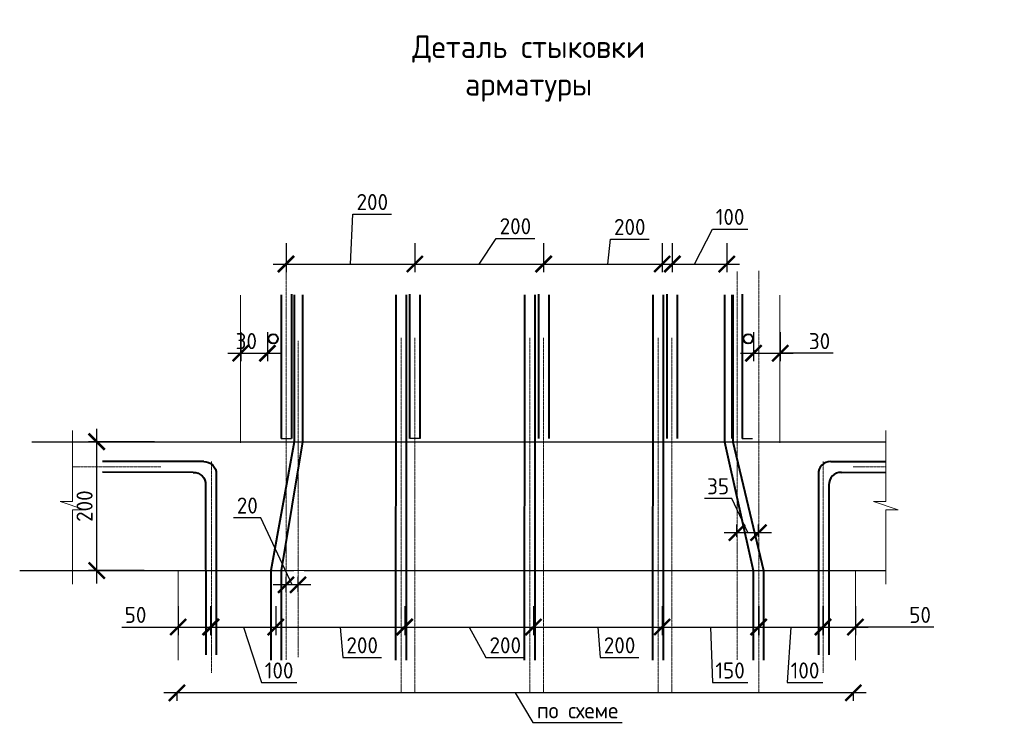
# Model space of a CAD drawing. Header units: millimetres. Extents: x 263826 to 1718326, y -423071 to 70137.
# Tile 13 of 256: x 373393 to 388667, y -232149 to -221058. Entities that reach past the tile are written whole.
import ezdxf

# ---------------------------------------------------------------- set-up
doc = ezdxf.new("R2010")
doc.units = ezdxf.units.MM
doc.linetypes.add('CENTER2', pattern=[28.575, 19.05, -3.175, 3.175, -3.175])
doc.layers.add('РАЗМЕРЫ', color=1, linetype='Continuous', lineweight=9)
doc.styles.add('GOST-2.304_Type-B', font='GOST_Common.ttf')
doc.dimstyles.new('СПДС', dxfattribs={"dimscale": 100, "dimtxt": 2.5, "dimasz": 2.5, "dimexe": 1.25, "dimexo": 0, "dimtad": 1, "dimdec": 0, "dimtxsty": 'GOST-2.304_Type-B', "dimblk": 'ARCHTICK', "dimcen": 2.5, "dimdle": 2, "dimadec": 0, "dimazin": 2, "dimtfac": 0.75, "dimtdec": 0, "dimtmove": 1, "dimatfit": 3, "dimfxl": 1, "dimtolj": 1, "dimarcsym": 1})

# ---------------------------------------------------------------- blocks, each defined once
blk = doc.blocks.new('_ArchTick')
at = {"color": 0, "linetype": 'ByBlock', "const_width": 0.15}
blk.add_lwpolyline([(-0.5, -0.5), (0.5, 0.5)], dxfattribs=at)
blk = doc.blocks.new('*D3416')
at = {"layer": 'DEFPOINTS', "color": 0, "lineweight": 0, "transparency": 16777216}
for p in [(374587, -227608), (375482, -227608, -3100), (375323, -229608, -3100)]:
    blk.add_point(p, dxfattribs=at)
at = {"layer": 'РАЗМЕРЫ', "color": 0, "lineweight": -2, "transparency": 16777216}
for p, q in [((374587, -229808), (374587, -227408)), ((375482, -227608), (374462, -227608)), ((375323, -229608), (374462, -229608))]:
    blk.add_line(p, q, dxfattribs=at)
at = {"layer": 'РАЗМЕРЫ', "color": 0, "lineweight": -2, "transparency": 16777216, "xscale": 250, "yscale": 250, "zscale": 250}
for p, rotation in [((374587, -227608), 90), ((374587, -229608), 270)]:
    blk.add_blockref('_ArchTick', p, dxfattribs=dict(at, rotation=rotation))
at = {"layer": 'РАЗМЕРЫ', "color": 0, "lineweight": 0, "transparency": 16777216, "insert": (374399, -228608), "char_height": 250, "attachment_point": 5, "rotation": 90, "style": 'GOST-2.304_Type-B'}
blk.add_mtext('\\A1;200', dxfattribs=at)
blk = doc.blocks.new('*D3417')
at = {"layer": 'DEFPOINTS', "color": 0, "lineweight": 0, "transparency": 16777216}
for p in [(376821, -225910, -3100), (377236, -225910, -3100), (377236, -226235)]:
    blk.add_point(p, dxfattribs=at)
at = {"layer": 'РАЗМЕРЫ', "color": 0, "lineweight": -2, "transparency": 16777216}
for p, q in [((376821, -225910), (376821, -226360)), ((377236, -225910), (377236, -226360)), ((376621, -226235), (377436, -226235))]:
    blk.add_line(p, q, dxfattribs=at)
at = {"layer": 'РАЗМЕРЫ', "color": 0, "lineweight": -2, "transparency": 16777216, "xscale": 250, "yscale": 250, "zscale": 250, "rotation": 180}
blk.add_blockref('_ArchTick', (376821, -226235), dxfattribs=at)
at = {"layer": 'РАЗМЕРЫ', "color": 0, "lineweight": -2, "transparency": 16777216, "xscale": 250, "yscale": 250, "zscale": 250}
blk.add_blockref('_ArchTick', (377236, -226235), dxfattribs=at)
at = {"layer": 'РАЗМЕРЫ', "color": 0, "lineweight": 0, "transparency": 16777216, "insert": (376908, -226047), "char_height": 250, "attachment_point": 5, "style": 'GOST-2.304_Type-B'}
blk.add_mtext('\\A1;30', dxfattribs=at)
blk = doc.blocks.new('*D3414')
at = {"layer": 'DEFPOINTS', "color": 0, "lineweight": 0, "transparency": 16777216}
for p in [(375852, -230159, -3100), (376352, -230159, -6200), (376352, -230484)]:
    blk.add_point(p, dxfattribs=at)
at = {"layer": 'РАЗМЕРЫ', "color": 0, "lineweight": -2, "transparency": 16777216}
for p, q in [((375852, -230159), (375852, -230609)), ((376352, -230159), (376352, -230609)), ((374977, -230484), (375852, -230484)), ((375652, -230484), (376552, -230484))]:
    blk.add_line(p, q, dxfattribs=at)
at = {"layer": 'РАЗМЕРЫ', "color": 0, "lineweight": -2, "transparency": 16777216, "xscale": 250, "yscale": 250, "zscale": 250, "rotation": 180}
blk.add_blockref('_ArchTick', (375852, -230484), dxfattribs=at)
at = {"layer": 'РАЗМЕРЫ', "color": 0, "lineweight": -2, "transparency": 16777216, "xscale": 250, "yscale": 250, "zscale": 250}
blk.add_blockref('_ArchTick', (376352, -230484), dxfattribs=at)
at = {"layer": 'РАЗМЕРЫ', "color": 0, "lineweight": 0, "transparency": 16777216, "insert": (375190, -230296), "char_height": 250, "attachment_point": 5, "style": 'GOST-2.304_Type-B'}
blk.add_mtext('\\A1;50', dxfattribs=at)
blk = doc.blocks.new('*D3415')
at = {"layer": 'DEFPOINTS', "color": 0, "lineweight": 0, "transparency": 16777216}
for p in [(375831, -231506), (375831, -231506), (386325, -231506)]:
    blk.add_point(p, dxfattribs=at)
at = {"layer": 'РАЗМЕРЫ', "color": 0, "lineweight": -2, "transparency": 16777216}
for p, q in [((386525, -231506), (375631, -231506)), ((375831, -231506), (375831, -231631)), ((381078, -231506), (381354, -231964)), ((386325, -231506), (386325, -231631)), ((381354, -231964), (382739, -231964))]:
    blk.add_line(p, q, dxfattribs=at)
at = {"layer": 'РАЗМЕРЫ', "color": 0, "lineweight": -2, "transparency": 16777216, "xscale": 250, "yscale": 250, "zscale": 250, "rotation": 180}
blk.add_blockref('_ArchTick', (375831, -231506), dxfattribs=at)
at = {"layer": 'РАЗМЕРЫ', "color": 0, "lineweight": -2, "transparency": 16777216, "xscale": 250, "yscale": 250, "zscale": 250}
blk.add_blockref('_ArchTick', (386325, -231506), dxfattribs=at)
at = {"layer": 'РАЗМЕРЫ', "color": 0, "lineweight": 0, "transparency": 16777216, "insert": (382046, -231777), "char_height": 250, "attachment_point": 5, "style": 'GOST-2.304_Type-B'}
blk.add_mtext('\\A1;по схеме', dxfattribs=at)
blk = doc.blocks.new('*D3422')
at = {"layer": 'DEFPOINTS', "color": 0, "lineweight": 0, "transparency": 16777216}
for p in [(379365, -230159, -3100), (381363, -230159, -6200), (381363, -230484)]:
    blk.add_point(p, dxfattribs=at)
at = {"layer": 'РАЗМЕРЫ', "color": 0, "lineweight": -2, "transparency": 16777216}
for p, q in [((379365, -230159), (379365, -230609)), ((381363, -230159), (381363, -230609)), ((379165, -230484), (381563, -230484)), ((380364, -230484), (380626, -230955)), ((380626, -230955), (381226, -230955))]:
    blk.add_line(p, q, dxfattribs=at)
at = {"layer": 'РАЗМЕРЫ', "color": 0, "lineweight": -2, "transparency": 16777216, "xscale": 250, "yscale": 250, "zscale": 250, "rotation": 180}
blk.add_blockref('_ArchTick', (379365, -230484), dxfattribs=at)
at = {"layer": 'РАЗМЕРЫ', "color": 0, "lineweight": -2, "transparency": 16777216, "xscale": 250, "yscale": 250, "zscale": 250}
blk.add_blockref('_ArchTick', (381363, -230484), dxfattribs=at)
at = {"layer": 'РАЗМЕРЫ', "color": 0, "lineweight": 0, "transparency": 16777216, "insert": (380926, -230768), "char_height": 250, "attachment_point": 5, "style": 'GOST-2.304_Type-B'}
blk.add_mtext('\\A1;200', dxfattribs=at)
blk = doc.blocks.new('*D3423')
at = {"layer": 'DEFPOINTS', "color": 0, "lineweight": 0, "transparency": 16777216}
for p in [(381362, -230159, -3100), (383360, -230159, -6200), (383360, -230484)]:
    blk.add_point(p, dxfattribs=at)
at = {"layer": 'РАЗМЕРЫ', "color": 0, "lineweight": -2, "transparency": 16777216}
for p, q in [((381362, -230159), (381362, -230609)), ((383360, -230159), (383360, -230609)), ((381162, -230484), (383560, -230484)), ((382361, -230484), (382399, -230955)), ((382399, -230955), (382999, -230955))]:
    blk.add_line(p, q, dxfattribs=at)
at = {"layer": 'РАЗМЕРЫ', "color": 0, "lineweight": -2, "transparency": 16777216, "xscale": 250, "yscale": 250, "zscale": 250, "rotation": 180}
blk.add_blockref('_ArchTick', (381362, -230484), dxfattribs=at)
at = {"layer": 'РАЗМЕРЫ', "color": 0, "lineweight": -2, "transparency": 16777216, "xscale": 250, "yscale": 250, "zscale": 250}
blk.add_blockref('_ArchTick', (383360, -230484), dxfattribs=at)
at = {"layer": 'РАЗМЕРЫ', "color": 0, "lineweight": 0, "transparency": 16777216, "insert": (382699, -230768), "char_height": 250, "attachment_point": 5, "style": 'GOST-2.304_Type-B'}
blk.add_mtext('\\A1;200', dxfattribs=at)
blk = doc.blocks.new('*D3424')
at = {"layer": 'DEFPOINTS', "color": 0, "lineweight": 0, "transparency": 16777216}
for p in [(383359, -230159, -3100), (384859, -230159, -6200), (384859, -230484)]:
    blk.add_point(p, dxfattribs=at)
at = {"layer": 'РАЗМЕРЫ', "color": 0, "lineweight": -2, "transparency": 16777216}
for p, q in [((383359, -230159), (383359, -230609)), ((384859, -230159), (384859, -230609)), ((383159, -230484), (385059, -230484)), ((384109, -230484), (384138, -231346)), ((384138, -231346), (384688, -231346))]:
    blk.add_line(p, q, dxfattribs=at)
at = {"layer": 'РАЗМЕРЫ', "color": 0, "lineweight": -2, "transparency": 16777216, "xscale": 250, "yscale": 250, "zscale": 250, "rotation": 180}
blk.add_blockref('_ArchTick', (383359, -230484), dxfattribs=at)
at = {"layer": 'РАЗМЕРЫ', "color": 0, "lineweight": -2, "transparency": 16777216, "xscale": 250, "yscale": 250, "zscale": 250}
blk.add_blockref('_ArchTick', (384859, -230484), dxfattribs=at)
at = {"layer": 'РАЗМЕРЫ', "color": 0, "lineweight": 0, "transparency": 16777216, "insert": (384413, -231159), "char_height": 250, "attachment_point": 5, "style": 'GOST-2.304_Type-B'}
blk.add_mtext('\\A1;150', dxfattribs=at)
blk = doc.blocks.new('*D3437')
at = {"layer": 'DEFPOINTS', "color": 0, "lineweight": 0, "transparency": 16777216}
for p in [(377367, -230159, -3100), (379365, -230159, -6200), (379365, -230484)]:
    blk.add_point(p, dxfattribs=at)
at = {"layer": 'РАЗМЕРЫ', "color": 0, "lineweight": -2, "transparency": 16777216}
for p, q in [((377367, -230159), (377367, -230609)), ((379365, -230159), (379365, -230609)), ((377167, -230484), (379565, -230484)), ((378366, -230484), (378406, -230955)), ((378406, -230955), (379006, -230955))]:
    blk.add_line(p, q, dxfattribs=at)
at = {"layer": 'РАЗМЕРЫ', "color": 0, "lineweight": -2, "transparency": 16777216, "xscale": 250, "yscale": 250, "zscale": 250, "rotation": 180}
blk.add_blockref('_ArchTick', (377367, -230484), dxfattribs=at)
at = {"layer": 'РАЗМЕРЫ', "color": 0, "lineweight": -2, "transparency": 16777216, "xscale": 250, "yscale": 250, "zscale": 250}
blk.add_blockref('_ArchTick', (379365, -230484), dxfattribs=at)
at = {"layer": 'РАЗМЕРЫ', "color": 0, "lineweight": 0, "transparency": 16777216, "insert": (378706, -230768), "char_height": 250, "attachment_point": 5, "style": 'GOST-2.304_Type-B'}
blk.add_mtext('\\A1;200', dxfattribs=at)
blk = doc.blocks.new('*D3440')
at = {"layer": 'DEFPOINTS', "color": 0, "lineweight": 0, "transparency": 16777216}
for p in [(376363, -230159, -3100), (377365, -230159, -6200), (377365, -230484)]:
    blk.add_point(p, dxfattribs=at)
at = {"layer": 'РАЗМЕРЫ', "color": 0, "lineweight": -2, "transparency": 16777216}
for p, q in [((376363, -230159), (376363, -230609)), ((377365, -230159), (377365, -230609)), ((376163, -230484), (377565, -230484)), ((376864, -230484), (377142, -231346)), ((377142, -231346), (377692, -231346))]:
    blk.add_line(p, q, dxfattribs=at)
at = {"layer": 'РАЗМЕРЫ', "color": 0, "lineweight": -2, "transparency": 16777216, "xscale": 250, "yscale": 250, "zscale": 250, "rotation": 180}
blk.add_blockref('_ArchTick', (376363, -230484), dxfattribs=at)
at = {"layer": 'РАЗМЕРЫ', "color": 0, "lineweight": -2, "transparency": 16777216, "xscale": 250, "yscale": 250, "zscale": 250}
blk.add_blockref('_ArchTick', (377365, -230484), dxfattribs=at)
at = {"layer": 'РАЗМЕРЫ', "color": 0, "lineweight": 0, "transparency": 16777216, "insert": (377417, -231159), "char_height": 250, "attachment_point": 5, "style": 'GOST-2.304_Type-B'}
blk.add_mtext('\\A1;100', dxfattribs=at)
blk = doc.blocks.new('*D3441')
at = {"layer": 'DEFPOINTS', "color": 0, "lineweight": 0, "transparency": 16777216}
for p in [(377524, -229830), (377524, -229941), (377711, -229941)]:
    blk.add_point(p, dxfattribs=at)
at = {"layer": 'РАЗМЕРЫ', "color": 0, "lineweight": -2, "transparency": 16777216}
for p, q in [((377136, -228787), (376711, -228787)), ((377617, -229830), (377136, -228787)), ((377524, -229941), (377524, -229705)), ((377711, -229941), (377711, -229705)), ((377911, -229830), (377324, -229830))]:
    blk.add_line(p, q, dxfattribs=at)
at = {"layer": 'РАЗМЕРЫ', "color": 0, "lineweight": -2, "transparency": 16777216, "xscale": 250, "yscale": 250, "zscale": 250, "rotation": 180}
blk.add_blockref('_ArchTick', (377524, -229830), dxfattribs=at)
at = {"layer": 'РАЗМЕРЫ', "color": 0, "lineweight": -2, "transparency": 16777216, "xscale": 250, "yscale": 250, "zscale": 250}
blk.add_blockref('_ArchTick', (377711, -229830), dxfattribs=at)
at = {"layer": 'РАЗМЕРЫ', "color": 0, "lineweight": 0, "transparency": 16777216, "insert": (376924, -228599), "char_height": 250, "attachment_point": 5, "style": 'GOST-2.304_Type-B'}
blk.add_mtext('\\A1;20', dxfattribs=at)
blk = doc.blocks.new('*D3450')
at = {"layer": 'DEFPOINTS', "color": 0, "lineweight": 0, "transparency": 16777216}
for p in [(379522, -224525, -3100), (381521, -224525, -6200), (381521, -224850)]:
    blk.add_point(p, dxfattribs=at)
at = {"layer": 'РАЗМЕРЫ', "color": 0, "lineweight": -2, "transparency": 16777216}
for p, q in [((379522, -224525), (379522, -224975)), ((380522, -224850), (380783, -224452)), ((380783, -224452), (381383, -224452)), ((381521, -224525), (381521, -224975)), ((379322, -224850), (381721, -224850))]:
    blk.add_line(p, q, dxfattribs=at)
at = {"layer": 'РАЗМЕРЫ', "color": 0, "lineweight": -2, "transparency": 16777216, "xscale": 250, "yscale": 250, "zscale": 250, "rotation": 180}
blk.add_blockref('_ArchTick', (379522, -224850), dxfattribs=at)
at = {"layer": 'РАЗМЕРЫ', "color": 0, "lineweight": -2, "transparency": 16777216, "xscale": 250, "yscale": 250, "zscale": 250}
blk.add_blockref('_ArchTick', (381521, -224850), dxfattribs=at)
at = {"layer": 'РАЗМЕРЫ', "color": 0, "lineweight": 0, "transparency": 16777216, "insert": (381083, -224264), "char_height": 250, "attachment_point": 5, "style": 'GOST-2.304_Type-B'}
blk.add_mtext('\\A1;200', dxfattribs=at)
blk = doc.blocks.new('*D3448')
at = {"layer": 'DEFPOINTS', "color": 0, "lineweight": 0, "transparency": 16777216}
for p in [(381519, -224525, -3100), (383517, -224525, -6200), (383517, -224850)]:
    blk.add_point(p, dxfattribs=at)
at = {"layer": 'РАЗМЕРЫ', "color": 0, "lineweight": -2, "transparency": 16777216}
for p, q in [((381519, -224525), (381519, -224975)), ((382518, -224850), (382557, -224463)), ((382557, -224463), (383157, -224463)), ((383517, -224525), (383517, -224975)), ((381319, -224850), (383717, -224850))]:
    blk.add_line(p, q, dxfattribs=at)
at = {"layer": 'РАЗМЕРЫ', "color": 0, "lineweight": -2, "transparency": 16777216, "xscale": 250, "yscale": 250, "zscale": 250, "rotation": 180}
blk.add_blockref('_ArchTick', (381519, -224850), dxfattribs=at)
at = {"layer": 'РАЗМЕРЫ', "color": 0, "lineweight": -2, "transparency": 16777216, "xscale": 250, "yscale": 250, "zscale": 250}
blk.add_blockref('_ArchTick', (383517, -224850), dxfattribs=at)
at = {"layer": 'РАЗМЕРЫ', "color": 0, "lineweight": 0, "transparency": 16777216, "insert": (382857, -224275), "char_height": 250, "attachment_point": 5, "style": 'GOST-2.304_Type-B'}
blk.add_mtext('\\A1;200', dxfattribs=at)
blk = doc.blocks.new('*D3449')
at = {"layer": 'DEFPOINTS', "color": 0, "lineweight": 0, "transparency": 16777216}
for p in [(383359, -224525, -3100), (384361, -224525, -6200), (384361, -224850)]:
    blk.add_point(p, dxfattribs=at)
at = {"layer": 'РАЗМЕРЫ', "color": 0, "lineweight": -2, "transparency": 16777216}
for p, q in [((383860, -224850), (384138, -224307)), ((384138, -224307), (384688, -224307)), ((383359, -224525), (383359, -224975)), ((384361, -224525), (384361, -224975)), ((383159, -224850), (384561, -224850))]:
    blk.add_line(p, q, dxfattribs=at)
at = {"layer": 'РАЗМЕРЫ', "color": 0, "lineweight": -2, "transparency": 16777216, "xscale": 250, "yscale": 250, "zscale": 250, "rotation": 180}
blk.add_blockref('_ArchTick', (383359, -224850), dxfattribs=at)
at = {"layer": 'РАЗМЕРЫ', "color": 0, "lineweight": -2, "transparency": 16777216, "xscale": 250, "yscale": 250, "zscale": 250}
blk.add_blockref('_ArchTick', (384361, -224850), dxfattribs=at)
at = {"layer": 'РАЗМЕРЫ', "color": 0, "lineweight": 0, "transparency": 16777216, "insert": (384413, -224119), "char_height": 250, "attachment_point": 5, "style": 'GOST-2.304_Type-B'}
blk.add_mtext('\\A1;100', dxfattribs=at)
blk = doc.blocks.new('*D3451')
at = {"layer": 'DEFPOINTS', "color": 0, "lineweight": 0, "transparency": 16777216}
for p in [(377524, -224525, -3100), (379522, -224525, -6200), (379522, -224850)]:
    blk.add_point(p, dxfattribs=at)
at = {"layer": 'РАЗМЕРЫ', "color": 0, "lineweight": -2, "transparency": 16777216}
for p, q in [((378523, -224850), (378563, -224075)), ((378563, -224075), (379163, -224075)), ((377524, -224525), (377524, -224975)), ((379522, -224525), (379522, -224975)), ((377324, -224850), (379722, -224850))]:
    blk.add_line(p, q, dxfattribs=at)
at = {"layer": 'РАЗМЕРЫ', "color": 0, "lineweight": -2, "transparency": 16777216, "xscale": 250, "yscale": 250, "zscale": 250, "rotation": 180}
blk.add_blockref('_ArchTick', (377524, -224850), dxfattribs=at)
at = {"layer": 'РАЗМЕРЫ', "color": 0, "lineweight": -2, "transparency": 16777216, "xscale": 250, "yscale": 250, "zscale": 250}
blk.add_blockref('_ArchTick', (379522, -224850), dxfattribs=at)
at = {"layer": 'РАЗМЕРЫ', "color": 0, "lineweight": 0, "transparency": 16777216, "insert": (378863, -223888), "char_height": 250, "attachment_point": 5, "style": 'GOST-2.304_Type-B'}
blk.add_mtext('\\A1;200', dxfattribs=at)
blk = doc.blocks.new('*D3458')
at = {"layer": 'DEFPOINTS', "color": 0, "lineweight": 0, "transparency": 16777216}
for p in [(384776, -225910, -3100), (385191, -225910, -3100), (385191, -226235)]:
    blk.add_point(p, dxfattribs=at)
at = {"layer": 'РАЗМЕРЫ', "color": 0, "lineweight": -2, "transparency": 16777216}
for p, q in [((384776, -225910), (384776, -226360)), ((385191, -225910), (385191, -226360)), ((384576, -226235), (385391, -226235)), ((386014, -226235), (385191, -226235))]:
    blk.add_line(p, q, dxfattribs=at)
at = {"layer": 'РАЗМЕРЫ', "color": 0, "lineweight": -2, "transparency": 16777216, "xscale": 250, "yscale": 250, "zscale": 250, "rotation": 180}
blk.add_blockref('_ArchTick', (384776, -226235), dxfattribs=at)
at = {"layer": 'РАЗМЕРЫ', "color": 0, "lineweight": -2, "transparency": 16777216, "xscale": 250, "yscale": 250, "zscale": 250}
blk.add_blockref('_ArchTick', (385191, -226235), dxfattribs=at)
at = {"layer": 'РАЗМЕРЫ', "color": 0, "lineweight": 0, "transparency": 16777216, "insert": (385801, -226047), "char_height": 250, "attachment_point": 5, "style": 'GOST-2.304_Type-B'}
blk.add_mtext('\\A1;30', dxfattribs=at)
blk = doc.blocks.new('*D3460')
at = {"layer": 'DEFPOINTS', "color": 0, "lineweight": 0, "transparency": 16777216}
for p in [(384855, -230159, -3100), (385854, -230159, -6200), (385854, -230484)]:
    blk.add_point(p, dxfattribs=at)
at = {"layer": 'РАЗМЕРЫ', "color": 0, "lineweight": -2, "transparency": 16777216}
for p, q in [((384855, -230159), (384855, -230609)), ((385854, -230159), (385854, -230609)), ((384655, -230484), (386054, -230484)), ((385355, -230484), (385301, -231346)), ((385301, -231346), (385851, -231346))]:
    blk.add_line(p, q, dxfattribs=at)
at = {"layer": 'РАЗМЕРЫ', "color": 0, "lineweight": -2, "transparency": 16777216, "xscale": 250, "yscale": 250, "zscale": 250, "rotation": 180}
blk.add_blockref('_ArchTick', (384855, -230484), dxfattribs=at)
at = {"layer": 'РАЗМЕРЫ', "color": 0, "lineweight": -2, "transparency": 16777216, "xscale": 250, "yscale": 250, "zscale": 250}
blk.add_blockref('_ArchTick', (385854, -230484), dxfattribs=at)
at = {"layer": 'РАЗМЕРЫ', "color": 0, "lineweight": 0, "transparency": 16777216, "insert": (385576, -231159), "char_height": 250, "attachment_point": 5, "style": 'GOST-2.304_Type-B'}
blk.add_mtext('\\A1;100', dxfattribs=at)
blk = doc.blocks.new('*D3461')
at = {"layer": 'DEFPOINTS', "color": 0, "lineweight": 0, "transparency": 16777216}
for p in [(384520, -229085), (384854, -229019), (384854, -229085)]:
    blk.add_point(p, dxfattribs=at)
at = {"layer": 'РАЗМЕРЫ', "color": 0, "lineweight": -2, "transparency": 16777216}
for p, q in [((384440, -228488), (384015, -228488)), ((384687, -229019), (384440, -228488)), ((384520, -229085), (384520, -228894)), ((384854, -229085), (384854, -228894)), ((384320, -229019), (385054, -229019))]:
    blk.add_line(p, q, dxfattribs=at)
at = {"layer": 'РАЗМЕРЫ', "color": 0, "lineweight": -2, "transparency": 16777216, "xscale": 250, "yscale": 250, "zscale": 250, "rotation": 180}
blk.add_blockref('_ArchTick', (384520, -229019), dxfattribs=at)
at = {"layer": 'РАЗМЕРЫ', "color": 0, "lineweight": -2, "transparency": 16777216, "xscale": 250, "yscale": 250, "zscale": 250}
blk.add_blockref('_ArchTick', (384854, -229019), dxfattribs=at)
at = {"layer": 'РАЗМЕРЫ', "color": 0, "lineweight": 0, "transparency": 16777216, "insert": (384227, -228300), "char_height": 250, "attachment_point": 5, "style": 'GOST-2.304_Type-B'}
blk.add_mtext('\\A1;35', dxfattribs=at)
blk = doc.blocks.new('*D3462')
at = {"layer": 'DEFPOINTS', "color": 0, "lineweight": 0, "transparency": 16777216}
for p in [(385858, -230159, -3100), (386358, -230159, -6200), (386358, -230484)]:
    blk.add_point(p, dxfattribs=at)
at = {"layer": 'РАЗМЕРЫ', "color": 0, "lineweight": -2, "transparency": 16777216}
for p, q in [((385858, -230159), (385858, -230609)), ((386358, -230159), (386358, -230609)), ((385658, -230484), (386558, -230484)), ((387574, -230484), (386358, -230484))]:
    blk.add_line(p, q, dxfattribs=at)
at = {"layer": 'РАЗМЕРЫ', "color": 0, "lineweight": -2, "transparency": 16777216, "xscale": 250, "yscale": 250, "zscale": 250, "rotation": 180}
blk.add_blockref('_ArchTick', (385858, -230484), dxfattribs=at)
at = {"layer": 'РАЗМЕРЫ', "color": 0, "lineweight": -2, "transparency": 16777216, "xscale": 250, "yscale": 250, "zscale": 250}
blk.add_blockref('_ArchTick', (386358, -230484), dxfattribs=at)
at = {"layer": 'РАЗМЕРЫ', "color": 0, "lineweight": 0, "transparency": 16777216, "insert": (387361, -230296), "char_height": 250, "attachment_point": 5, "style": 'GOST-2.304_Type-B'}
blk.add_mtext('\\A1;50', dxfattribs=at)

msp = doc.modelspace()

# ---------------------------------------------------------------- linework, layer by layer
at = {"color": 0, "linetype": 'CENTER2', "lineweight": 18}
for p, q in [((377523.92044, -224967.10157), (377523.92044, -230996.16941)), ((384523.15723, -224967.10157), (384523.15723, -230996.16941)), ((384858.59284, -224956.76137, 6200), (384858.59284, -231491.87009, 6200)), ((377711.05926, -226044.2688), (377711.05926, -230950.16076)), ((379310.67013, -225994.2688, 3100), (379310.67013, -231506.47964, 3100)), ((379522.05503, -225994.2688, 3100), (379522.05503, -231506.47964, 3100)), ((381307.99316, -225994.2688, 3100), (381307.99316, -231506.47964, 3100)), ((381519.37806, -225994.2688, 3100), (381519.37806, -231506.47964, 3100)), ((383299.08014, -225994.2688, 3100), (383299.08014, -231506.47964, 3100)), ((383510.46504, -225994.2688, 3100), (383510.46504, -231506.47964, 3100)), ((375582.48658, -227998.30358, 3100), (374210.97855, -227998.30358, 3100)), ((376366.72259, -227916.6448, 3100), (376366.72259, -231196.34696, 3100)), ((385857.12064, -227916.6448, 3100), (385857.12064, -231196.34696, 3100)), ((386323.17935, -227998.30358, 3100), (386821.99129, -227998.30358, 3100))]:
    msp.add_line(p, q, dxfattribs=at)
at = {"color": 0, "lineweight": 40}
for p, q in [((377446.93261, -225326.57015, 3100), (377446.93261, -227558.0151, 3100)), ((377606.93261, -225316.71282, 3100), (377606.93261, -227558.0151, 3100)), ((379442.05503, -225316.71282, 3100), (379442.05503, -227558.0151, 3100)), ((379602.05503, -225326.57015, 3100), (379602.05503, -227558.0151, 3100)), ((381439.37806, -225316.71282, 3100), (381439.37806, -227558.0151, 3100)), ((381599.37806, -225326.57015, 3100), (381599.37806, -227558.0151, 3100)), ((383430.46504, -225316.71282, 3100), (383430.46504, -227558.0151, 3100)), ((383590.46504, -225326.57015, 3100), (383590.46504, -227558.0151, 3100)), ((384442.59252, -225326.57015, 3100), (384442.59252, -227558.0151, 3100)), ((384602.59252, -225316.71282, 3100), (384602.59252, -227558.0151, 3100))]:
    msp.add_line(p, q, dxfattribs=at)
at = {"color": 0, "lineweight": 30}
for p, q in [((377446.93261, -227558.0151, 3100), (377606.93261, -227558.0151, 3100)), ((379603.98221, -227558.0151, 3100), (379443.98221, -227558.0151, 3100)), ((384602.72544, -227558.0151, 3100), (384762.72544, -227558.0151, 3100)), ((373580.18406, -227608.0151), (378398.63446, -227608.0151)), ((378391.9214, -227608.0151), (386821.99129, -227608.0151)), ((373392.51843, -229608.0151), (377644.28099, -229608.0151)), ((377804.28099, -229608.0151), (386821.99129, -229608.0151))]:
    msp.add_line(p, q, dxfattribs=at)
at = {"lineweight": 15}
for p, q in [((377644.28099, -229608.0151), (377804.28099, -229608.0151)), ((378906.93604, -229608.0151), (378746.93604, -229608.0151))]:
    msp.add_line(p, q, dxfattribs=at)
at = {"color": 0, "lineweight": 40}
for points in [[(377649.79035, -225328.51109), (377649.79035, -227608.0151), (377290.21549, -229608.0151), (377290.21549, -230996.16941)], [(377778.25805, -225328.51109), (377778.25805, -227608.0151), (377450.21549, -229608.0151), (377450.21549, -230996.16941)], [(379228.1224, -225328.51109), (379228.1224, -227608.0151), (379222.53879, -229608.0151), (379222.53879, -230996.16941)], [(379388.1224, -225328.51109), (379388.1224, -227608.0151), (379386.26244, -229608.0151), (379386.26244, -230996.16941)], [(381225.44544, -225328.51109), (381225.44544, -227608.0151), (381219.86183, -229608.0151), (381219.86183, -230996.16941)], [(381385.44544, -225328.51109), (381385.44544, -227608.0151), (381383.58547, -229608.0151), (381383.58547, -230996.16941)], [(383216.53242, -225328.51109), (383216.53242, -227608.0151), (383210.94881, -229608.0151), (383210.94881, -230996.16941)], [(383376.53242, -225328.51109), (383376.53242, -227608.0151), (383374.67245, -229608.0151), (383374.67245, -230996.16941)], [(384326.17028, -225328.51109), (384326.17028, -227608.0151), (384769.21283, -229608.0151), (384769.21283, -230996.16941)], [(384454.63798, -225328.51109), (384454.63798, -227608.0151), (384929.21283, -229608.0151), (384929.21283, -230996.16941)], [(376248.24428, -227915.75586), (374678.01887, -227915.75586)], [(385975.59894, -227915.75586), (386821.99129, -227915.75586)], [(376085.13727, -228084.93068), (374678.01887, -228078.83066)], [(386138.70595, -228084.93068), (386821.99129, -228081.96856)]]:
    msp.add_lwpolyline(points, dxfattribs=at)
at = {"linetype": 'ByBlock', "lineweight": 18}
for points in [[(374212.55219, -227434.82281), (374212.55219, -228535.92382), (374021.26705, -228535.92382), (374403.83734, -228663.44725), (374212.55219, -228663.44725), (374212.55219, -229820.32281)], [(386827.15892, -227434.82281), (386827.15892, -228535.92382), (386635.87377, -228535.92382), (387018.44406, -228663.44725), (386827.15892, -228663.44725), (386827.15892, -229820.32281)]]:
    msp.add_lwpolyline(points, dxfattribs=at)
at = {"color": 0, "lineweight": 40}
for points in [[(376248.27686, -227916.60492, -0.4476921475), (376440.22182, -228110.68659), (376438.89234, -230917.49807)], [(385975.56637, -227916.60492, 0.4476921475), (385783.62141, -228110.68659), (385784.95088, -230917.49807)], [(376084.38504, -228085.54665, -0.4476921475), (376276.33, -228279.62832), (376278.42308, -230917.49807)], [(386139.45819, -228085.54665, 0.4476921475), (385947.51322, -228279.62832), (385945.42015, -230917.49807)]]:
    msp.add_lwpolyline(points, format="xyb", dxfattribs=at)
for centre in [(377326.71751, -226009.78695), (384693.87706, -226009.78695)]:
    msp.add_circle(centre, 72.93998, dxfattribs=at)
at = {"layer": 'РАЗМЕРЫ', "color": 1}
for p, q in [((376818.16928, -227624.52538), (376818.16928, -225331.6244)), ((385185.9525, -227624.52538), (385185.9525, -225331.6244)), ((375852.45586, -230996.16941), (375852.45586, -229608.0151)), ((386360.46773, -230996.16941), (386360.46773, -229608.0151))]:
    msp.add_line(p, q, dxfattribs=at)

# ---------------------------------------------------------------- texts
at = {"layer": 'РАЗМЕРЫ', "insert": (381288.91597, -221816.51727, 3100), "char_height": 350, "attachment_point": 5, "style": 'GOST-2.304_Type-B'}
msp.add_mtext_dynamic_manual_height_columns('Деталь стыковки\\Pарматуры ', width=3941.2127758, gutter_width=625, heights=[0], dxfattribs=at)

# ---------------------------------------------------------------- dimensions: what is measured, and where the dimension line sits
at = {"layer": 'РАЗМЕРЫ', "color": 146, "lineweight": 0, "true_color": 0x006272}
for base, p1, p2, override, picture, middle in [((379522.32837, -224850.20392, 6200), (377523.9713, -224525.09829, 3100), (379522.32837, -224525.09829), {"dimlfac": 0.1}, '*D3451', (378625.46178, -224075.04674, 6200)), ((384361.48348, -224850.20392, 6200), (383359.25875, -224525.09829, 3100), (384361.48348, -224525.09829), {"dimlfac": 0.1}, '*D3449', (384200.84175, -224306.75442, 6200)), ((381520.80817, -224850.20392, 6200), (379522.4511, -224525.09829, 3100), (381520.80817, -224525.09829), {"dimlfac": 0.1}, '*D3450', (380845.40552, -224451.5506, 6200)), ((383517.30852, -224850.20392, 6200), (381518.95144, -224525.09829, 3100), (383517.30852, -224525.09829), {"dimlfac": 0.1}, '*D3448', (382619.12607, -224462.62471, 6200)), ((384853.67028, -229018.94741), (384519.97892, -229084.87652), (384853.67028, -229084.87652), {"dimlfac": 0.1, "dimrnd": 5}, '*D3461', (384377.23605, -228487.69741)), ((376352.45586, -230483.98187, 6200), (375852.45586, -230158.87625, 3100), (376352.45586, -230158.87625), {"dimlfac": 0.1}, '*D3414', (375189.6006, -230483.98187, 6200)), ((377364.92697, -230483.98187, 6200), (376362.70224, -230158.87625, 3100), (377364.92697, -230158.87625), {"dimlfac": 0.1}, '*D3440', (377204.28523, -231346.38201, 6200)), ((379364.92631, -230483.98187, 6200), (377366.56924, -230158.87625, 3100), (379364.92631, -230158.87625), {"dimlfac": 0.1}, '*D3437', (378468.05971, -230955.38248, 6200)), ((381363.4061, -230483.98187, 6200), (379365.04903, -230158.87625, 3100), (381363.4061, -230158.87625), {"dimlfac": 0.1}, '*D3422', (380688.00345, -230955.38248, 6200)), ((383359.90645, -230483.98187, 6200), (381361.54938, -230158.87625, 3100), (383359.90645, -230158.87625), {"dimlfac": 0.1}, '*D3423', (382461.72401, -230955.38248, 6200)), ((384858.59284, -230483.98187, 6200), (383359.25875, -230158.87625, 3100), (384858.59284, -230158.87625), {"dimlfac": 0.1}, '*D3424', (384200.84175, -231346.38201, 6200)), ((385854.47068, -230483.98187, 6200), (384855.19318, -230158.87625, 3100), (385854.47068, -230158.87625), {"dimlfac": 0.1}, '*D3460', (385363.62318, -231346.38201, 6200)), ((386358.34279, -230483.98187, 6200), (385858.34279, -230158.87625, 3100), (386358.34279, -230158.87625), {"dimlfac": 0.1}, '*D3462', (387361.12575, -230483.98187, 6200))]:
    dim = msp.add_linear_dim(base=base, p1=p1, p2=p2, dimstyle='СПДС', override=override, dxfattribs=at)
    dim.commit()
    dim.dimension.update_dxf_attribs({"geometry": picture, "text_midpoint": middle, "dimtype": 160})
for base, p1, p2, text, picture, middle in [((377236.11067, -226234.88023, 3100), (376820.81322, -225909.7746), (377236.11067, -225909.7746), '30', '*D3417', (376908.31402, -226234.88023, 3100)), ((385191.05225, -226234.88023, 3100), (384775.75479, -225909.7746), (385191.05225, -225909.7746), '30', '*D3458', (385801.01725, -226234.88023, 3100)), ((375830.54446, -231506.18112), (386324.60476, -231506.18112), (375830.54446, -231506.18112), 'по схеме', '*D3415', (381416.15108, -231964.19815))]:
    dim = msp.add_linear_dim(base=base, p1=p1, p2=p2, text=text, dimstyle='СПДС', override={"dimlfac": 0.1}, dxfattribs=at)
    dim.commit()
    dim.dimension.update_dxf_attribs({"geometry": picture, "text_midpoint": middle, "dimtype": 160})
dim = msp.add_linear_dim(base=(374586.53377, -227608.0151, 3100), p1=(375322.86071, -229608.0151), p2=(375481.9255, -227608.0151), angle=90, dimstyle='СПДС', override={"dimlfac": 0.1}, dxfattribs=at)
dim.commit()
dim.dimension.update_dxf_attribs({"geometry": '*D3416', "text_midpoint": (374399.03377, -228608.0151, 3100)})
at = {"layer": 'РАЗМЕРЫ', "color": 146, "lineweight": 0}
dim = msp.add_linear_dim(base=(377523.92044, -229830.21333), p1=(377711.05926, -229941.42591), p2=(377523.92044, -229941.42591), dimstyle='СПДС', override={"dimlfac": 0.1, "dimrnd": 5}, dxfattribs=at)
dim.commit()
dim.dimension.update_dxf_attribs({"geometry": '*D3441', "text_midpoint": (377073.87331, -228786.95929), "dimtype": 160})

doc.saveas('drawing.dxf')
